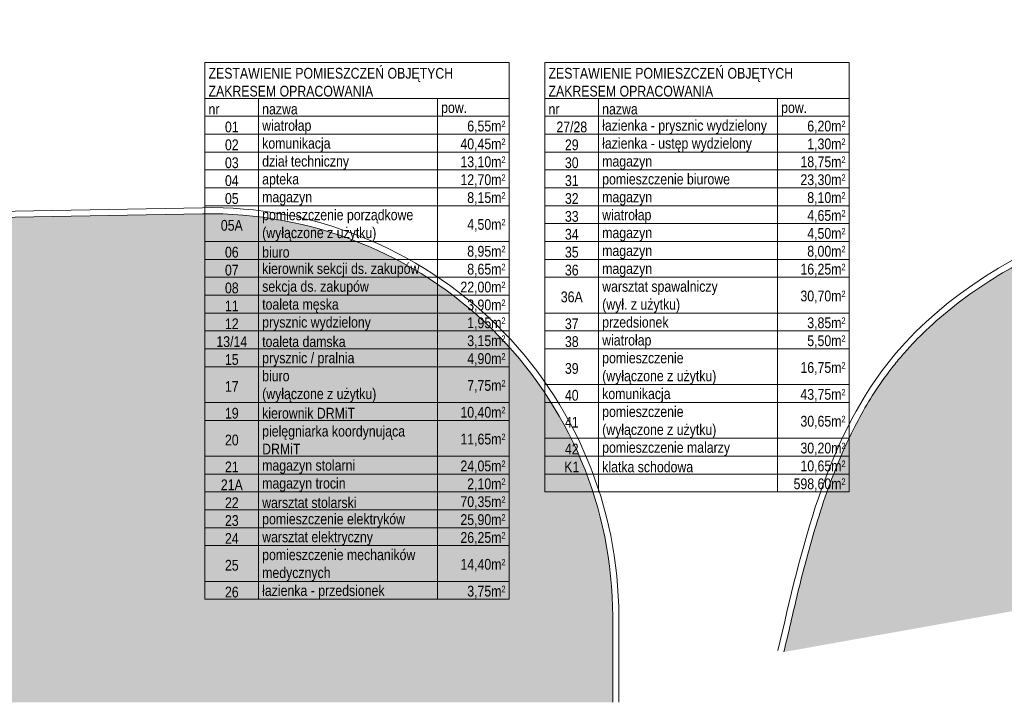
# Model space of a CAD drawing. Header units: millimetres. Extents: x -53179 to 121817, y -123620 to 254214.
# Tile 12 of 256: x 17902 to 41975, y -123620 to -106926. Entities that reach past the tile are written whole.
import ezdxf

# ---------------------------------------------------------------- set-up
doc = ezdxf.new("R2010")
doc.units = ezdxf.units.MM
for name, color, linetype, lineweight in [('xref', 8, 'Continuous', 13), ('xref_ACAD-LSN_dyspozytornia_PW_rzuty_12$0$A hatch', 8, 'Continuous', 5), ('xref_ACAD-LSN_dyspozytornia_PW_rzuty_12$0$A opis pom', 8, 'Continuous', 9)]:
    doc.layers.add(name, color=color, linetype=linetype, lineweight=lineweight)
doc.styles.add('xref_ACAD-LSN_dyspozytornia_PW_rzuty_12$0$STYL ASA', font='ARIALN.TTF')

# ---------------------------------------------------------------- blocks, each defined once
blk = doc.blocks.new('xref_ACAD-LSN_dyspozytornia_PW_rzuty_12')
at = {"layer": 'xref_ACAD-LSN_dyspozytornia_PW_rzuty_12$0$A hatch', "transparency": 33554495}
h = blk.add_hatch(dxfattribs=at)
h.set_pattern_fill('GRASS', color=256, scale=4)
h.set_pattern_definition([(90, (0, -10000), (-71.84205, 71.84205), [19.05, -124.6341]), (45, (0, -10000), (-71.84205, 71.84205), [19.05, -82.55]), (135, (0, -10000), (-71.84205, -71.84205), [19.05, -82.55])])
edge = h.paths.add_edge_path()
edge.add_spline(control_points=[(73831.5, 78934.7), (73821.4, 78950.9), (73811.2, 78967.1), (73777.9, 79019.7), (73754.3, 79055.7), (73718.4, 79105.4), (73707.4, 79120), (73684.5, 79148.7), (73672.7, 79162.8), (73654.4, 79183.4), (73648.1, 79190.1), (73632.7, 79206.4), (73623.4, 79215.8), (73602.5, 79235.9), (73590.9, 79246.5), (73522.6, 79306.1), (73459.4, 79350), (73322.2, 79426.9), (73248.2, 79459.9), (73070, 79523.2), (72963.1, 79549.8), (72743.3, 79584.7), (72630.3, 79593.1), (72404.9, 79591.7), (72292.4, 79581.9), (72113.1, 79551), (72044.1, 79535), (71910.9, 79495.5), (71846.7, 79472), (71725, 79417.5), (71667.5, 79386.5), (71560.8, 79317.1), (71511.7, 79278.7), (71449.3, 79219.1), (71431.8, 79201), (71407, 79172.8), (71399, 79163.2), (71383.4, 79143.8), (71375.9, 79133.9), (71359, 79110.8), (71349.9, 79097.5), (71316.2, 79045.2), (71294.2, 79004.5), (71248.1, 78905.3), (71225.8, 78845.3), (71186.7, 78721.6), (71169.7, 78657.8), (71142.4, 78545.8), (71131.5, 78498.1), (71120.5, 78450.3)], knot_values=[0, 0, 0, 0, 57.207065, 57.207065, 187.181956, 187.181956, 242.95388, 242.95388, 298.725803, 298.725803, 326.611765, 326.611765, 366.532108, 366.532108, 413.640335, 413.640335, 636.601339, 636.601339, 859.562342, 859.562342, 1147.4948, 1147.4948, 1435.427258, 1435.427258, 1723.359715, 1723.359715, 1909.892427, 1909.892427, 2096.425139, 2096.425139, 2282.95785, 2282.95785, 2469.490562, 2469.490562, 2547.228377, 2547.228377, 2586.097284, 2586.097284, 2624.966192, 2624.966192, 2675.594063, 2675.594063, 2819.436148, 2819.436148, 3012.724073, 3012.724073, 3206.011998, 3206.011998, 3347.114496, 3347.114496, 3347.114496, 3347.114496], degree=3, periodic=0)
edge.add_line((71120.5, 78450.3), (73831.5, 78934.7))
h.paths.add_polyline_path([(69699.2, 79521.8), (65252.1, 79442.8), (65252.1, 78327.2), (70701.7, 78327.2), (70701.7, 78536.9, 0.419422)])
h.paths.add_polyline_path([(66521.6, 80689.2), (65352.7, 80689.2), (65352.7, 80659.2), (65323.2, 80659.2), (65323.2, 80689.2), (65229.9, 80689.2), (65239.6, 80142.7), (66521.6, 80165.5)])
edge = h.paths.add_edge_path()
edge.add_line((67744.6, 80689.2), (68718.7, 80689.2))
edge.add_line((68718.7, 80689.2), (68718.7, 80265.3))
edge.add_arc((68483.7, 80265.3), 235, -15.0402, 0, ccw=False)
edge.add_line((68710.7, 80204.3), (67744.6, 80187.2))
edge.add_line((67744.6, 80187.2), (67744.6, 80689.2))
edge = h.paths.add_edge_path()
edge.add_line((69340.2, 80689.2), (69815.7, 80689.2))
edge.add_line((69815.7, 80689.2), (69815.7, 80223.9))
edge.add_line((69815.7, 80223.9), (69350.6, 80215.7))
edge.add_arc((69575.2, 80284.7), 235, 180, 197.0741, ccw=False)
edge.add_line((69340.2, 80284.7), (69340.2, 80689.2))
edge = h.paths.add_edge_path()
edge.add_line((70216.7, 80539.2), (71051.7, 80539.2))
edge.add_line((71051.7, 80539.2), (71051.7, 80689.2))
edge.add_line((71051.7, 80689.2), (71234.7, 80689.2))
edge.add_line((71234.7, 80689.2), (71234.7, 80313))
edge.add_arc((71169.7, 80313), 65, 271.0169, 360, ccw=False)
edge.add_line((71170.8, 80248), (70216.7, 80231.1))
edge.add_line((70216.7, 80231.1), (70216.7, 80539.2))
edge = h.paths.add_edge_path()
edge.add_line((72662.7, 80689.2), (72890.7, 80689.2))
edge.add_line((72890.7, 80689.2), (72890.7, 80659.2))
edge.add_line((72890.7, 80659.2), (72903.7, 80659.2))
edge.add_line((72903.7, 80659.2), (72901.8, 80108.7))
edge.add_arc((72897.7, 80343.7), 235, 180, 271.0169, ccw=False)
edge.add_line((72662.7, 80343.7), (72662.7, 80689.2))
at = {"layer": 'xref_ACAD-LSN_dyspozytornia_PW_rzuty_12$0$A hatch'}
for points in [[(65251.8, 79457.8), (69698.9, 79536.8, -0.419422), (70716.7, 78536.9), (70716.7, 78327.2)], [(65252.1, 79442.8), (69699.2, 79521.8, -0.419422), (70701.7, 78536.9), (70701.7, 78327.2)]]:
    blk.add_lwpolyline(points, format="xyb", dxfattribs=at)
blk.add_spline([(71105.9, 78453.6), (71372.1, 79153.6), (73672.3, 79185.9), (73844.2, 78942.6)], degree=3, dxfattribs=at)
blk.add_open_spline([(71120.5, 78450.3), (71131.5, 78498.1), (71142.4, 78545.8), (71169.7, 78657.8), (71186.7, 78721.6), (71225.8, 78845.3), (71248.1, 78905.3), (71294.2, 79004.5), (71316.2, 79045.2), (71349.9, 79097.5), (71359, 79110.8), (71375.9, 79133.9), (71383.4, 79143.8), (71399, 79163.2), (71407, 79172.8), (71431.8, 79201), (71449.3, 79219.1), (71511.7, 79278.7), (71560.8, 79317.1), (71667.5, 79386.5), (71725, 79417.5), (71846.7, 79472), (71910.9, 79495.5), (72044.1, 79535), (72113.1, 79551), (72292.4, 79581.9), (72404.9, 79591.7), (72630.3, 79593.1), (72743.3, 79584.7), (72963.1, 79549.8), (73070, 79523.2), (73248.2, 79459.9), (73322.2, 79426.9), (73459.4, 79350), (73522.6, 79306.1), (73590.9, 79246.5), (73602.5, 79235.9), (73623.4, 79215.8), (73632.7, 79206.4), (73648.1, 79190.1), (73654.4, 79183.4), (73672.7, 79162.8), (73684.5, 79148.7), (73707.4, 79120), (73718.4, 79105.4), (73754.3, 79055.7), (73777.9, 79019.7), (73811.2, 78967.1), (73821.4, 78950.9), (73831.5, 78934.7)], degree=3, knots=[0, 0, 0, 0, 141.102498, 141.102498, 334.390423, 334.390423, 527.678348, 527.678348, 671.520433, 671.520433, 722.148304, 722.148304, 761.017212, 761.017212, 799.886119, 799.886119, 877.623934, 877.623934, 1064.156646, 1064.156646, 1250.689358, 1250.689358, 1437.222069, 1437.222069, 1623.754781, 1623.754781, 1911.687238, 1911.687238, 2199.619696, 2199.619696, 2487.552154, 2487.552154, 2710.513157, 2710.513157, 2933.474161, 2933.474161, 2980.582388, 2980.582388, 3020.502731, 3020.502731, 3048.388693, 3048.388693, 3104.160616, 3104.160616, 3159.93254, 3159.93254, 3289.907431, 3289.907431, 3347.114496, 3347.114496, 3347.114496, 3347.114496], dxfattribs=at)
at = {"layer": 'xref_ACAD-LSN_dyspozytornia_PW_rzuty_12$0$A opis pom', "linetype": 'Continuous', "lineweight": 9}
for p, q in [((69704.8, 79891.6), (69704.8, 78579.1)), ((70448.6, 79891.6), (69704.8, 79891.6)), ((70448.6, 78579.1), (70448.6, 79891.6)), ((70536.1, 79891.6), (70536.1, 78841.6)), ((71279.8, 79891.6), (70536.1, 79891.6)), ((71279.8, 78841.6), (71279.8, 79891.6)), ((69704.8, 79804.1), (70448.6, 79804.1)), ((69836.1, 78579.1), (69836.1, 79804.1)), ((70273.6, 78579.1), (70273.6, 79804.1)), ((70536.1, 79804.1), (71279.8, 79804.1)), ((70667.3, 78841.6), (70667.3, 79804.1)), ((71104.8, 78841.6), (71104.8, 79804.1)), ((69704.8, 79760.4), (70448.6, 79760.4)), ((70536.1, 79760.4), (71279.8, 79760.4)), ((69704.8, 79716.6), (70448.6, 79716.6)), ((70536.1, 79716.6), (71279.8, 79716.6)), ((69704.8, 79672.9), (70448.6, 79672.9)), ((70536.1, 79672.9), (71279.8, 79672.9)), ((69704.8, 79629.1), (70448.6, 79629.1)), ((70536.1, 79629.1), (71279.8, 79629.1)), ((69704.8, 79585.4), (70448.6, 79585.4)), ((70536.1, 79585.4), (71279.8, 79585.4)), ((69704.8, 79541.6), (70448.6, 79541.6)), ((70536.1, 79541.6), (71279.8, 79541.6)), ((70536.1, 79497.9), (71279.8, 79497.9)), ((69704.8, 79454.1), (70448.6, 79454.1)), ((70536.1, 79454.1), (71279.8, 79454.1)), ((69704.8, 79410.4), (70448.6, 79410.4)), ((70536.1, 79410.4), (71279.8, 79410.4)), ((69704.8, 79366.6), (70448.6, 79366.6)), ((70536.1, 79366.6), (71279.8, 79366.6)), ((69704.8, 79322.9), (70448.6, 79322.9)), ((69704.8, 79279.1), (70448.6, 79279.1)), ((70536.1, 79279.1), (71279.8, 79279.1)), ((69704.8, 79235.4), (70448.6, 79235.4)), ((70536.1, 79235.4), (71279.8, 79235.4)), ((69704.8, 79191.6), (70448.6, 79191.6)), ((70536.1, 79191.6), (71279.8, 79191.6)), ((69704.8, 79147.9), (70448.6, 79147.9)), ((70536.1, 79104.1), (71279.8, 79104.1)), ((69704.8, 79060.4), (70448.6, 79060.4)), ((70536.1, 79060.4), (71279.8, 79060.4)), ((69704.8, 79016.6), (70448.6, 79016.6)), ((70536.1, 78972.9), (71279.8, 78972.9)), ((69704.8, 78929.1), (70448.6, 78929.1)), ((70536.1, 78929.1), (71279.8, 78929.1)), ((69704.8, 78885.4), (70448.6, 78885.4)), ((70536.1, 78885.4), (71279.8, 78885.4)), ((69704.8, 78841.6), (70448.6, 78841.6)), ((70536.1, 78841.6), (71279.8, 78841.6)), ((69704.8, 78797.9), (70448.6, 78797.9)), ((69704.8, 78754.1), (70448.6, 78754.1)), ((69704.8, 78710.4), (70448.6, 78710.4)), ((69704.8, 78622.9), (70448.6, 78622.9)), ((69704.8, 78579.1), (70448.6, 78579.1))]:
    blk.add_line(p, q, dxfattribs=at)
at = {"layer": 'xref_ACAD-LSN_dyspozytornia_PW_rzuty_12$0$A opis pom', "linetype": 'Continuous', "lineweight": 9, "char_height": 26.25, "style": 'xref_ACAD-LSN_dyspozytornia_PW_rzuty_12$0$STYL ASA'}
for s, insert, width, attachment_point in [('ZESTAWIENIE POMIESZCZEŃ OBJĘTYCH ZAKRESEM OPRACOWANIA', (69713.6, 79843.5), 726.25, 4), ('ZESTAWIENIE POMIESZCZEŃ OBJĘTYCH ZAKRESEM OPRACOWANIA', (70544.8, 79843.5), 726.25, 4), ('nr', (69713.6, 79777.9), 113.75, 4), ('nazwa', (69844.8, 79777.9), 420, 4), ('pow.', (70282.3, 79777.9), 157.5, 4), ('nr', (70544.8, 79777.9), 113.75, 4), ('łazienka - prysznic wydzielony', (70676.1, 79734.1), 420, 4), ('nazwa', (70676.1, 79777.9), 420, 4), ('pow.', (71113.6, 79777.9), 157.5, 4), ('wiatrołap', (69844.8, 79734.1), 420, 4), ('27/28', (70601.7, 79734.1), 113.75, 5), ('01', (69770.5, 79734.1), 113.75, 5), ('6,55m{\\H.6x\\A2;2}', (70439.8, 79734.1), 157.5, 6), ('łazienka - ustęp wydzielony', (70676.1, 79690.4), 420, 4), ('6,20m{\\H.6x\\A2;2}', (71271.1, 79734.1), 157.5, 6), ('02', (69770.5, 79690.4), 113.75, 5), ('komunikacja', (69844.8, 79690.4), 420, 4), ('29', (70601.7, 79690.4), 113.75, 5), ('40,45m{\\H.6x\\A2;2}', (70439.8, 79690.4), 157.5, 6), ('1,30m{\\H.6x\\A2;2}', (71271.1, 79690.4), 157.5, 6), ('03', (69770.5, 79646.6), 113.75, 5), ('dział techniczny', (69844.8, 79646.6), 420, 4), ('13,10m{\\H.6x\\A2;2}', (70439.8, 79646.6), 157.5, 6), ('30', (70601.7, 79646.6), 113.75, 5), ('magazyn', (70676.1, 79646.6), 420, 4), ('18,75m{\\H.6x\\A2;2}', (71271.1, 79646.6), 157.5, 6), ('04', (69770.5, 79602.9), 113.75, 5), ('apteka', (69844.8, 79602.9), 420, 4), ('12,70m{\\H.6x\\A2;2}', (70439.8, 79602.9), 157.5, 6), ('31', (70601.7, 79602.9), 113.75, 5), ('pomieszczenie biurowe', (70676.1, 79602.9), 420, 4), ('23,30m{\\H.6x\\A2;2}', (71271.1, 79602.9), 157.5, 6), ('05', (69770.5, 79559.1), 113.75, 5), ('magazyn', (69844.8, 79559.1), 420, 4), ('8,15m{\\H.6x\\A2;2}', (70439.8, 79559.1), 157.5, 6), ('32', (70601.7, 79559.1), 113.75, 5), ('magazyn', (70676.1, 79559.1), 420, 4), ('8,10m{\\H.6x\\A2;2}', (71271.1, 79559.1), 157.5, 6), ('pomieszczenie porządkowe^M^J(wyłączone z użytku)', (69844.8, 79493.5), 420, 4), ('wiatrołap', (70676.1, 79515.4), 420, 4), ('33', (70601.7, 79515.4), 113.75, 5), ('4,65m{\\H.6x\\A2;2}', (71271.1, 79515.4), 157.5, 6), ('05A', (69770.5, 79493.5), 113.75, 5), ('4,50m{\\H.6x\\A2;2}', (70439.8, 79493.5), 157.5, 6), ('34', (70601.7, 79471.6), 113.75, 5), ('magazyn', (70676.1, 79471.6), 420, 4), ('4,50m{\\H.6x\\A2;2}', (71271.1, 79471.6), 157.5, 6), ('06', (69770.5, 79427.9), 113.75, 5), ('biuro', (69844.8, 79427.9), 420, 4), ('8,95m{\\H.6x\\A2;2}', (70439.8, 79427.9), 157.5, 6), ('35', (70601.7, 79427.9), 113.75, 5), ('8,00m{\\H.6x\\A2;2}', (71271.1, 79427.9), 157.5, 6), ('kierownik sekcji ds. zakupów', (69844.8, 79384.1), 420, 4), ('magazyn', (70676.1, 79427.9), 420, 4), ('07', (69770.5, 79384.1), 113.75, 5), ('8,65m{\\H.6x\\A2;2}', (70439.8, 79384.1), 157.5, 6), ('36 ', (70601.7, 79384.1), 113.75, 5), ('magazyn', (70676.1, 79384.1), 420, 4), ('16,25m{\\H.6x\\A2;2}', (71271.1, 79384.1), 157.5, 6), ('08', (69770.5, 79340.4), 113.75, 5), ('sekcja ds. zakupów', (69844.8, 79340.4), 420, 4), ('22,00m{\\H.6x\\A2;2}', (70439.8, 79340.4), 157.5, 6), ('warsztat spawalniczy^M^J(wył. z użytku)', (70676.1, 79318.5), 420, 4), ('36A', (70601.7, 79318.5), 113.75, 5), ('30,70m{\\H.6x\\A2;2}', (71271.1, 79318.5), 157.5, 6), ('11', (69770.5, 79296.6), 113.75, 5), ('toaleta męska', (69844.8, 79296.6), 420, 4), ('3,90m{\\H.6x\\A2;2}', (70439.8, 79296.6), 157.5, 6), ('prysznic wydzielony', (69844.8, 79252.9), 420, 4), ('przedsionek', (70676.1, 79252.9), 420, 4), ('12', (69770.5, 79252.9), 113.75, 5), ('1,95m{\\H.6x\\A2;2}', (70439.8, 79252.9), 157.5, 6), ('37', (70601.7, 79252.9), 113.75, 5), ('3,85m{\\H.6x\\A2;2}', (71271.1, 79252.9), 157.5, 6), ('13/14', (69770.5, 79209.1), 113.75, 5), ('toaleta damska', (69844.8, 79209.1), 420, 4), ('3,15m{\\H.6x\\A2;2}', (70439.8, 79209.1), 157.5, 6), ('38', (70601.7, 79209.1), 113.75, 5), ('wiatrołap', (70676.1, 79209.1), 420, 4), ('5,50m{\\H.6x\\A2;2}', (71271.1, 79209.1), 157.5, 6), ('15', (69770.5, 79165.4), 113.75, 5), ('prysznic / pralnia', (69844.8, 79165.4), 420, 4), ('4,90m{\\H.6x\\A2;2}', (70439.8, 79165.4), 157.5, 6), ('pomieszczenie^M^J(wyłączone z użytku)', (70676.1, 79143.5), 420, 4), ('39', (70601.7, 79143.5), 113.75, 5), ('16,75m{\\H.6x\\A2;2}', (71271.1, 79143.5), 157.5, 6), ('biuro^M^J(wyłączone z użytku)', (69844.8, 79099.7), 420, 4), ('17', (69770.5, 79099.7), 113.75, 5), ('7,75m{\\H.6x\\A2;2}', (70439.8, 79099.7), 157.5, 6), ('40', (70601.7, 79077.9), 113.75, 5), ('komunikacja', (70676.1, 79077.9), 420, 4), ('43,75m{\\H.6x\\A2;2}', (71271.1, 79077.9), 157.5, 6), ('19', (69770.5, 79034.1), 113.75, 5), ('kierownik DRMiT', (69844.8, 79034.1), 420, 4), ('10,40m{\\H.6x\\A2;2}', (70439.8, 79034.1), 157.5, 6), ('pomieszczenie^M^J(wyłączone z użytku)', (70676.1, 79012.2), 420, 4), ('pielęgniarka koordynująca DRMiT', (69844.8, 78968.5), 420, 4), ('41', (70601.7, 79012.2), 113.75, 5), ('30,65m{\\H.6x\\A2;2}', (71271.1, 79012.2), 157.5, 6), ('20', (69770.5, 78968.5), 113.75, 5), ('11,65m{\\H.6x\\A2;2}', (70439.8, 78968.5), 157.5, 6), ('42', (70601.7, 78946.6), 113.75, 5), ('pomieszczenie malarzy', (70676.1, 78946.6), 420, 4), ('30,20m{\\H.6x\\A2;2}', (71271.1, 78946.6), 157.5, 6), ('21', (69770.5, 78902.9), 113.75, 5), ('magazyn stolarni', (69844.8, 78902.9), 420, 4), ('24,05m{\\H.6x\\A2;2}', (70439.8, 78902.9), 157.5, 6), ('K1', (70601.7, 78902.9), 113.75, 5), ('klatka schodowa', (70676.1, 78902.9), 420, 4), ('10,65m{\\H.6x\\A2;2}', (71271.1, 78902.9), 157.5, 6), ('21A', (69770.5, 78859.1), 113.75, 5), ('magazyn trocin', (69844.8, 78859.1), 420, 4), ('2,10m{\\H.6x\\A2;2}', (70439.8, 78859.1), 157.5, 6), ('598,60m{\\H.6x\\A2;2}', (71271.1, 78859.1), 157.5, 6), ('22', (69770.5, 78815.4), 113.75, 5), ('warsztat stolarski', (69844.8, 78815.4), 420, 4), ('70,35m{\\H.6x\\A2;2}', (70439.8, 78815.4), 157.5, 6), ('pomieszczenie elektryków', (69844.8, 78771.6), 420, 4), ('23', (69770.5, 78771.6), 113.75, 5), ('25,90m{\\H.6x\\A2;2}', (70439.8, 78771.6), 157.5, 6), ('24', (69770.5, 78727.9), 113.75, 5), ('warsztat elektryczny', (69844.8, 78727.9), 420, 4), ('26,25m{\\H.6x\\A2;2}', (70439.8, 78727.9), 157.5, 6), ('pomieszczenie mechaników medycznych', (69844.8, 78662.2), 420, 4), ('25', (69770.5, 78662.2), 113.75, 5), ('14,40m{\\H.6x\\A2;2}', (70439.8, 78662.2), 157.5, 6), ('26', (69770.5, 78596.6), 113.75, 5), ('łazienka - przedsionek', (69844.8, 78596.6), 420, 4), ('3,75m{\\H.6x\\A2;2}', (70439.8, 78596.6), 157.5, 6)]:
    blk.add_mtext(s, dxfattribs=dict(at, insert=insert, width=width, attachment_point=attachment_point))

msp = doc.modelspace()

# ---------------------------------------------------------------- block references
at = {"layer": 'xref', "xscale": 10, "yscale": 10, "zscale": 10}
msp.add_blockref('xref_ACAD-LSN_dyspozytornia_PW_rzuty_12', (-674617, -906892), dxfattribs=at)

doc.saveas('drawing.dxf')
